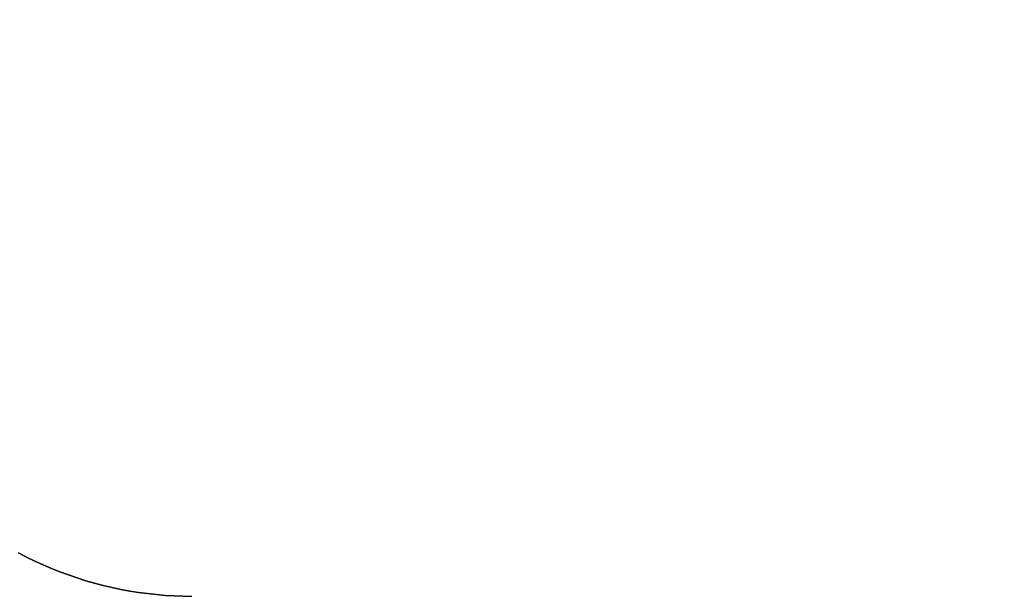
# Model space of a CAD drawing. Header units: millimetres. Extents: x -630 to 192, y -7 to 1615.
# Tile 170 of 249: x -498 to -466, y 1483 to 1502. Entities that reach past the tile are written whole.
import ezdxf

# ---------------------------------------------------------------- set-up
doc = ezdxf.new("R2010")
doc.units = ezdxf.units.MM
doc.header["$MEASUREMENT"] = 0
doc.layers.add('OVIDIO 160x80x72h', color=7, linetype='Continuous')

msp = doc.modelspace()

# ---------------------------------------------------------------- linework, layer by layer
at = {"layer": 'OVIDIO 160x80x72h', "extrusion": (0, 1, 0)}
for points in [[(516.04, 719.866), (219.111, 719.866)], [(219.111, 719.866), (516.04, 719.866)], [(516.04, 718.366), (219.111, 718.366)], [(219.111, 718.366), (516.04, 718.366)], [(506.681, 719.866), (219.111, 719.866)], [(506.681, 718.366), (219.111, 718.366)], [(219.111, 719.866), (492.27, 719.866)], [(492.27, 718.366), (219.111, 718.366)], [(492.27, 719.116), (219.111, 719.116)], [(492.27, 719.866), (219.111, 719.866)], [(219.111, 718.366), (492.27, 718.366)]]:
    msp.add_lwpolyline(points, dxfattribs=at)
at = {"layer": 'OVIDIO 160x80x72h'}
for points in [[(-497.94, 1484.739), (-497.676, 1484.602), (-497.408, 1484.471), (-497.137, 1484.346), (-496.863, 1484.229), (-496.586, 1484.118), (-496.306, 1484.014), (-496.024, 1483.918), (-495.74, 1483.828), (-495.454, 1483.746), (-495.167, 1483.67), (-494.878, 1483.602), (-494.589, 1483.542), (-494.299, 1483.488), (-494.008, 1483.442), (-493.717, 1483.403), (-493.427, 1483.371), (-493.136, 1483.347), (-492.847, 1483.329), (-492.558, 1483.319), (-492.27, 1483.315)], [(-492.27, 1483.315), (-492.558, 1483.319), (-492.847, 1483.329), (-493.136, 1483.347), (-493.427, 1483.371), (-493.717, 1483.403), (-494.008, 1483.442), (-494.299, 1483.488), (-494.589, 1483.542), (-494.878, 1483.602), (-495.167, 1483.67), (-495.454, 1483.746), (-495.74, 1483.828), (-496.024, 1483.918), (-496.306, 1484.014), (-496.586, 1484.118), (-496.863, 1484.229), (-497.137, 1484.346), (-497.408, 1484.471), (-497.676, 1484.602), (-497.94, 1484.739)], [(-492.27, 1483.315), (-492.558, 1483.319), (-492.847, 1483.329), (-493.136, 1483.347), (-493.427, 1483.371), (-493.717, 1483.403), (-494.008, 1483.442), (-494.299, 1483.488), (-494.589, 1483.542), (-494.878, 1483.602), (-495.167, 1483.67), (-495.454, 1483.746), (-495.74, 1483.828), (-496.024, 1483.918), (-496.306, 1484.014), (-496.586, 1484.118), (-496.863, 1484.229), (-497.137, 1484.346), (-497.408, 1484.471), (-497.676, 1484.602), (-497.94, 1484.739)], [(-497.94, 1484.739), (-497.676, 1484.602), (-497.408, 1484.471), (-497.137, 1484.346), (-496.863, 1484.229), (-496.586, 1484.118), (-496.306, 1484.014), (-496.024, 1483.918), (-495.74, 1483.828), (-495.454, 1483.746), (-495.167, 1483.67), (-494.878, 1483.602), (-494.589, 1483.542), (-494.299, 1483.488), (-494.008, 1483.442), (-493.717, 1483.403), (-493.427, 1483.371), (-493.136, 1483.347), (-492.847, 1483.329), (-492.558, 1483.319), (-492.27, 1483.315)], [(-492.27, 1483.315), (-492.558, 1483.319), (-492.847, 1483.329), (-493.136, 1483.347), (-493.427, 1483.371), (-493.717, 1483.403), (-494.008, 1483.442), (-494.299, 1483.488), (-494.589, 1483.542), (-494.878, 1483.602), (-495.167, 1483.67), (-495.454, 1483.746), (-495.74, 1483.828), (-496.024, 1483.918), (-496.306, 1484.014), (-496.586, 1484.118), (-496.863, 1484.229), (-497.137, 1484.346), (-497.408, 1484.471), (-497.676, 1484.602), (-497.94, 1484.739)]]:
    msp.add_lwpolyline(points, dxfattribs=at)
at = {"layer": 'OVIDIO 160x80x72h', "extrusion": (1, 0, 0)}
for points in [[(1483.315, 719.866), (1483.315, 718.366)], [(1483.315, 718.366), (1483.315, 719.866)]]:
    msp.add_lwpolyline(points, dxfattribs=at)

doc.saveas('drawing.dxf')
